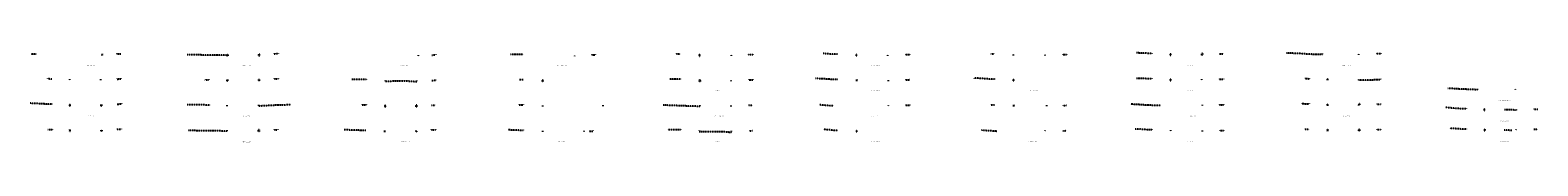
# Model space of a CAD drawing. Header units: feet. Extents: x -492 to 1466279, y -45 to 432517.
# Tile 3 of 3: x 1464792 to 1466279, y 432428 to 432517. Entities that reach past the tile are written whole.
import ezdxf

# ---------------------------------------------------------------- set-up
doc = ezdxf.new("R2010")
doc.units = ezdxf.units.FT
doc.header["$LTSCALE"] = 3.5
doc.header["$MEASUREMENT"] = 0
doc.linetypes.add('OhDOT_USTN2', pattern=[0.11, 0.069, -0.041])
doc.layers.add('XS_P_Text_Info', color=7, linetype='Continuous')
doc.layers.add('XS_X_Ground_Line', color=180, linetype='OhDOT_USTN2')
doc.styles.get("Standard").update_dxf_attribs({"font": 'font31.shx'})

msp = doc.modelspace()

# ---------------------------------------------------------------- linework, layer by layer
at = {"layer": 'XS_X_Ground_Line', "flags": 128}
for points in [[(1464863, 432516.1), (1464862.5, 432516.1), (1464862.5, 432514.6), (1464863, 432514.6)], [(1464986.2, 432515.4), (1464986.6, 432515.4), (1464986.6, 432513.9), (1464986.2, 432513.9)], [(1465017.7, 432515.6), (1465017.2, 432515.6), (1465017.2, 432514.1), (1465017.7, 432514.1)], [(1464985.8, 432490.5), (1464986.4, 432490.5), (1464986.4, 432489), (1464985.8, 432489)], [(1465297, 432490.2), (1465297.4, 432490.2), (1465297.4, 432488.7), (1465297, 432488.7)], [(1465451.9, 432490.3), (1465452.5, 432490.3), (1465452.5, 432488.8), (1465451.9, 432488.8)]]:
    msp.add_lwpolyline(points, close=True, dxfattribs=at)
for points in [[(1464877.2, 432516.3), (1464877.2, 432516)], [(1464877.2, 432516), (1464880.9, 432516.1)], [(1464880.9, 432516.4), (1464880.9, 432516.1)], [(1465032.3, 432516.5), (1465032.3, 432516.1)], [(1465032.3, 432516.1), (1465036.2, 432516.2)], [(1465036.2, 432516.6), (1465036.2, 432516.2)], [(1465429.3, 432516.2), (1465429.3, 432515.9)], [(1465433.1, 432516.1), (1465433.1, 432515.8)], [(1465588.1, 432515.5), (1465583.2, 432515.7), (1465580.4, 432515.8), (1465574, 432516.3)], [(1465739.5, 432516.4), (1465739.5, 432516.1)], [(1465739.5, 432516.1), (1465743.1, 432516.1)], [(1465743.1, 432516.4), (1465743.1, 432516.1)], [(1465898.4, 432516.4), (1465894.4, 432516.4), (1465890.6, 432516.6), (1465883, 432516.9)], [(1465898.4, 432516.7), (1465898.4, 432516.4)], [(1465916.4, 432516.1), (1465916.9, 432516.1), (1465916.9, 432516)], [(1465916.4, 432516.1), (1465916.4, 432514.6), (1465916.9, 432514.6), (1465916.9, 432515)], [(1465917, 432515), (1465917, 432516)], [(1465948.2, 432516.3), (1465947.6, 432516.3), (1465947.6, 432515.9)], [(1465948.2, 432516.3), (1465948.2, 432514.8), (1465947.6, 432514.8), (1465947.6, 432514.9)], [(1465965, 432516.4), (1465965, 432516.1)], [(1465965, 432516.1), (1465968.8, 432516.1)], [(1465968.8, 432516.4), (1465968.8, 432516.1)], [(1466066.5, 432515.2), (1466062.4, 432515.3), (1466058, 432515.4), (1466050, 432515.8), (1466047.1, 432516.1), (1466042.8, 432516.3), (1466031.2, 432516.7)], [(1466066.6, 432515.2), (1466066.6, 432516.2)], [(1466102.6, 432515.1), (1466102.6, 432516.1)], [(1466120.2, 432516.6), (1466120.2, 432516.3)], [(1466120.2, 432516.3), (1466124.2, 432516.3)], [(1466124.2, 432516.6), (1466124.2, 432516.3)], [(1464797.3, 432515.7), (1464792.3, 432515.8)], [(1464861.5, 432514.9), (1464862.5, 432514.9)], [(1464986, 432514.4), (1464985.3, 432514.5), (1464962.3, 432514.8), (1464946.3, 432515.1)], [(1464986.6, 432514.3), (1464986.6, 432515.3)], [(1465017.2, 432514.5), (1465017.2, 432515.5)], [(1465174.6, 432513.6), (1465174.6, 432514.6)], [(1465187.9, 432515.1), (1465187.9, 432514.8)], [(1465187.9, 432514.8), (1465191.7, 432514.9)], [(1465191.7, 432515.2), (1465191.7, 432514.9)], [(1465278.1, 432515.2), (1465274.1, 432515.2), (1465265.5, 432515.4)], [(1465328.8, 432513.8), (1465328.8, 432514.8)], [(1465345.8, 432515.4), (1465345.8, 432515.1)], [(1465345.8, 432515.1), (1465349.1, 432515.1)], [(1465349.1, 432515.5), (1465349.1, 432515.1)], [(1465429.3, 432515.9), (1465433.1, 432515.8)], [(1465451.7, 432515.3), (1465452.3, 432515.3), (1465452.3, 432515.2)], [(1465451.7, 432515.3), (1465451.7, 432513.8), (1465452.3, 432513.8), (1465452.3, 432514.2)], [(1465452.3, 432514.2), (1465452.3, 432515.2)], [(1465483.6, 432514.1), (1465483.6, 432515.1)], [(1465500.4, 432515.5), (1465500.4, 432515.2)], [(1465500.4, 432515.2), (1465504.5, 432515.2)], [(1465504.5, 432515.6), (1465504.5, 432515.2)], [(1465588.1, 432515.8), (1465588.1, 432515.5)], [(1465606.6, 432515.5), (1465607, 432515.5), (1465607, 432515.5)], [(1465606.6, 432515.5), (1465606.6, 432514), (1465607, 432514), (1465607, 432514.5)], [(1465607, 432514.5), (1465607, 432515.5)], [(1465637.6, 432514.1), (1465637.6, 432515.1)], [(1465655.5, 432515.7), (1465655.5, 432515.3)], [(1465655.5, 432515.3), (1465659, 432515.3)], [(1465659, 432515.6), (1465659, 432515.3)], [(1465761.6, 432514.5), (1465761.6, 432515.5)], [(1465793, 432514.4), (1465793, 432515.4)], [(1465810.3, 432515.6), (1465810.3, 432515.2)], [(1465810.3, 432515.2), (1465814.2, 432515.2)], [(1465814.2, 432515.6), (1465814.2, 432515.2)], [(1465947.6, 432514.9), (1465947.6, 432515.9)], [(1464808.8, 432491.5), (1464808.8, 432491.2)], [(1464812.9, 432491.1), (1464808.8, 432491.2)], [(1464812.9, 432491.4), (1464812.9, 432491.1)], [(1464830.7, 432489.9), (1464830.7, 432490.9)], [(1464861.4, 432490), (1464861.4, 432491)], [(1464877.3, 432491.5), (1464877.3, 432491.1)], [(1464877.3, 432491.1), (1464881.1, 432491.3)], [(1464881.1, 432491.6), (1464881.1, 432491.3)], [(1464964, 432490.8), (1464964, 432490.5)], [(1464964, 432490.5), (1464967.9, 432490.4)], [(1464967.9, 432490.7), (1464967.9, 432490.4)], [(1464986.4, 432489.4), (1464986.4, 432490.4)], [(1465017.5, 432490.7), (1465017, 432490.7), (1465017, 432490.6)], [(1465017.5, 432490.7), (1465017.5, 432489.2), (1465017, 432489.2), (1465017, 432489.6)], [(1465017, 432489.6), (1465017, 432490.6)], [(1465032.4, 432491.5), (1465032.4, 432491.2)], [(1465032.4, 432491.2), (1465036.3, 432491.3)], [(1465036.3, 432491.6), (1465036.3, 432491.3)], [(1465123, 432490.6), (1465118.9, 432490.7), (1465108.9, 432490.6)], [(1465123, 432490.9), (1465123, 432490.6)], [(1465141.7, 432490.1), (1465141.7, 432489.1)], [(1465141.7, 432489.1), (1465149.5, 432489.2), (1465161, 432489.4), (1465166.7, 432489.1), (1465173.1, 432488.6)], [(1465173.1, 432488.6), (1465173.1, 432489.6)], [(1465187.8, 432490.1), (1465187.8, 432489.8)], [(1465187.8, 432489.8), (1465191.6, 432489.9)], [(1465191.6, 432490.3), (1465191.6, 432489.9)], [(1465274.3, 432491.1), (1465274.3, 432490.8)], [(1465274.3, 432490.8), (1465278, 432490.7)], [(1465278, 432491.1), (1465278, 432490.7)], [(1465297.4, 432488.9), (1465297.4, 432489.9)], [(1465432.9, 432490.9), (1465427.6, 432491), (1465422.7, 432491.1)], [(1465432.9, 432491.2), (1465432.9, 432490.9)], [(1465452.5, 432489.2), (1465452.5, 432490.2)], [(1465483.3, 432489.1), (1465483.3, 432490.1)], [(1465500.5, 432490.6), (1465500.5, 432490.2)], [(1465500.5, 432490.2), (1465504.4, 432490.2)], [(1465504.4, 432490.6), (1465504.4, 432490.2)], [(1465588.3, 432490.5), (1465584.3, 432490.6), (1465575.4, 432491.2), (1465566.3, 432491.6)], [(1465588.3, 432490.8), (1465588.3, 432490.5)], [(1465606.7, 432490.5), (1465607.1, 432490.5), (1465607.1, 432490.4)], [(1465606.7, 432490.5), (1465606.7, 432489), (1465607.1, 432489), (1465607.1, 432489.4)], [(1465607.1, 432489.4), (1465607.1, 432490.4)], [(1465638.3, 432489), (1465638.3, 432490)], [(1465655.5, 432490.7), (1465655.5, 432490.4)], [(1465655.5, 432490.4), (1465659, 432490.5)], [(1465659, 432490.8), (1465659, 432490.5)], [(1465743, 432491), (1465739.3, 432491), (1465735.2, 432491.3), (1465725.2, 432492), (1465722.8, 432491.8)], [(1465743.1, 432491.3), (1465743.1, 432491)], [(1465761.5, 432490.7), (1465762.1, 432490.7), (1465762.1, 432490.5)], [(1465761.5, 432490.7), (1465761.5, 432489.2), (1465762.1, 432489.2), (1465762.1, 432489.5)], [(1465762.1, 432489.5), (1465762.1, 432490.5)], [(1465898.4, 432491.4), (1465894.5, 432491.4), (1465883, 432491.8)], [(1465898.4, 432491.7), (1465898.4, 432491.4)], [(1465916.4, 432491.1), (1465917, 432491.1), (1465917, 432490.9)], [(1465916.4, 432491.1), (1465916.4, 432489.6), (1465917, 432489.6), (1465917, 432489.9)], [(1465917, 432489.9), (1465917, 432490.9)], [(1465947.6, 432489.9), (1465947.6, 432490.9)], [(1465965, 432491.3), (1465965, 432491)], [(1465965, 432491), (1465968.8, 432491)], [(1465968.8, 432491.3), (1465968.8, 432491)], [(1466049.8, 432492.2), (1466049.8, 432491.8)], [(1466049.8, 432491.8), (1466053.4, 432491.4)], [(1466053.4, 432491.7), (1466053.4, 432491.4)], [(1466071.4, 432491.4), (1466072, 432491.4), (1466072, 432491.2)], [(1466071.4, 432491.4), (1466071.4, 432489.9), (1466072, 432489.9), (1466072, 432490.2)], [(1466072, 432490.2), (1466072, 432491.2)], [(1466102.5, 432490.1), (1466102.5, 432491.1)], [(1466124, 432490.2), (1466102.5, 432490.1)], [(1466124, 432491.2), (1466124, 432490.2)], [(1466219.5, 432480.5), (1466211.2, 432480.9), (1466202.7, 432481.1), (1466199.7, 432481.4), (1466190.3, 432481.9)], [(1466219.5, 432480.5), (1466219.5, 432481.5)], [(1466257.2, 432480.6), (1466257.2, 432481.6)], [(1464813, 432466.3), (1464805.3, 432466.5), (1464791.5, 432467.2)], [(1464813, 432466.6), (1464813, 432466.3)], [(1464830.3, 432466.1), (1464830.9, 432466.1), (1464830.9, 432465.9)], [(1464830.3, 432466.1), (1464830.3, 432464.6), (1464830.9, 432464.6), (1464830.9, 432464.9)], [(1464830.9, 432464.9), (1464830.9, 432465.9)], [(1464861.5, 432465), (1464861.5, 432466)], [(1464861.5, 432466), (1464861.9, 432466), (1464861.9, 432464.5), (1464861.5, 432464.5), (1464861.5, 432465)], [(1464877.3, 432466.8), (1464877.3, 432466.4)], [(1464877.3, 432466.4), (1464881.5, 432466.6)], [(1464881.5, 432466.9), (1464881.5, 432466.6)], [(1464968.2, 432465.4), (1464964.1, 432465.5), (1464963.1, 432465.6), (1464959.8, 432465.8), (1464958.1, 432465.8), (1464957.4, 432465.6), (1464946.3, 432465.7)], [(1464968.2, 432465.7), (1464968.2, 432465.4)], [(1464986, 432464.4), (1464986, 432465.4)], [(1465017, 432464.7), (1465017, 432465.7)], [(1465017.1, 432464.7), (1465032.5, 432465.5), (1465048.9, 432466)], [(1465119.2, 432465.9), (1465119.2, 432465.6)], [(1465119.2, 432465.6), (1465122.9, 432465.6)], [(1465122.9, 432465.9), (1465122.9, 432465.6)], [(1465141.4, 432465.2), (1465142.1, 432465.2), (1465142.1, 432465.1)], [(1465141.4, 432465.2), (1465141.4, 432463.7), (1465142.1, 432463.7), (1465142.1, 432464.1)], [(1465142.1, 432464.1), (1465142.1, 432465.1)], [(1465173, 432465.2), (1465172.5, 432465.2), (1465172.5, 432465)], [(1465173, 432465.2), (1465173, 432463.7), (1465172.5, 432463.7), (1465172.5, 432464)], [(1465172.5, 432464), (1465172.5, 432465)], [(1465187.6, 432465.5), (1465187.6, 432465.2)], [(1465187.6, 432465.2), (1465191.4, 432465.5)], [(1465191.4, 432465.8), (1465191.4, 432465.5)], [(1465274, 432465.9), (1465274, 432465.6)], [(1465274, 432465.6), (1465277.9, 432465.6)], [(1465277.9, 432465.9), (1465277.9, 432465.6)], [(1465297.5, 432464), (1465297.5, 432465)], [(1465356.8, 432464.4), (1465356.8, 432465.4)], [(1465452.6, 432464.2), (1465450.5, 432464.1), (1465445.7, 432464.3), (1465432.6, 432464.7), (1465426.2, 432465), (1465416.2, 432465.3)], [(1465452.5, 432464.2), (1465452.5, 432465.2)], [(1465483.1, 432464), (1465483.1, 432465)], [(1465500.7, 432465.6), (1465500.7, 432465.3)], [(1465500.7, 432465.3), (1465504.3, 432465.2)], [(1465504.3, 432465.5), (1465504.3, 432465.2)], [(1465584.3, 432464.6), (1465583, 432464.6), (1465570.4, 432465.6)], [(1465638.5, 432464.2), (1465638.5, 432465.2)], [(1465655.5, 432465.6), (1465655.5, 432465.3)], [(1465655.5, 432465.3), (1465659.4, 432465.3)], [(1465659.4, 432465.6), (1465659.4, 432465.3)], [(1465739.3, 432466.1), (1465739.3, 432465.8)], [(1465739.3, 432465.8), (1465743, 432465.8)], [(1465743, 432466.1), (1465743, 432465.8)], [(1465761.6, 432465.6), (1465762.1, 432465.6), (1465762.1, 432465.5)], [(1465761.6, 432465.6), (1465761.6, 432464.1), (1465762.1, 432464.1), (1465762.1, 432464.5)], [(1465762.1, 432464.5), (1465762.1, 432465.5)], [(1465794.5, 432464.4), (1465794.5, 432465.4)], [(1465810.6, 432465.4), (1465810.6, 432465.1)], [(1465810.6, 432465.1), (1465814.1, 432465.2)], [(1465814.1, 432465.5), (1465814.1, 432465.2)], [(1465893, 432465.3), (1465885, 432465.9), (1465877.4, 432466.3)], [(1465906.9, 432465), (1465900.4, 432465.1), (1465893.1, 432465.3)], [(1465948.1, 432464.6), (1465948.1, 432465.6)], [(1465965.1, 432465.9), (1465965.1, 432465.6)], [(1465965.1, 432465.6), (1465968.8, 432465.6)], [(1465968.8, 432465.9), (1465968.8, 432465.6)], [(1466046.5, 432467.2), (1466046.5, 432466.9)], [(1466046.5, 432466.9), (1466053.4, 432466.6)], [(1466053.4, 432466.9), (1466053.4, 432466.6)], [(1466071.4, 432466.3), (1466071.9, 432466.3), (1466071.9, 432466.1)], [(1466071.4, 432466.3), (1466071.4, 432464.8), (1466071.9, 432464.8), (1466071.9, 432465.2)], [(1466071.9, 432465.2), (1466071.9, 432466.2)], [(1466103, 432466.6), (1466102.5, 432466.6), (1466102.5, 432466.1)], [(1466103, 432466.6), (1466103, 432465.1), (1466102.5, 432465.1)], [(1466102.5, 432465.1), (1466102.5, 432466.1)], [(1466120.1, 432466.5), (1466120.1, 432466.2)], [(1466120.1, 432466.2), (1466123.9, 432466.3)], [(1466123.9, 432466.6), (1466123.9, 432466.3)], [(1466208.5, 432461.8), (1466204.7, 432461.7), (1466200.1, 432462), (1466188.1, 432463)], [(1466208.5, 432462.1), (1466208.5, 432461.8)], [(1466226.2, 432461.6), (1466226.5, 432461.6), (1466226.5, 432461.4)], [(1466226.2, 432461.6), (1466226.2, 432460.1), (1466226.5, 432460.1), (1466226.5, 432460.5)], [(1466226.5, 432460.5), (1466226.5, 432461.5)], [(1466257.8, 432461.5), (1466257.8, 432460.5), (1466246.1, 432460.8)], [(1466275, 432461.7), (1466275, 432461.4)], [(1466275, 432461.4), (1466279, 432461.5)], [(1466279, 432461.8), (1466279, 432461.5)], [(1464809.1, 432441.8), (1464809.1, 432441.4)], [(1464813.1, 432441.7), (1464813.1, 432441.4)], [(1464877.4, 432441.9), (1464877.4, 432441.6)], [(1464877.4, 432441.6), (1464881.3, 432441.6)], [(1464881.3, 432442), (1464881.3, 432441.6)], [(1465898.2, 432441.1), (1465894.3, 432441.1), (1465881.8, 432441.8)], [(1466049.6, 432441.9), (1466049.6, 432441.5)], [(1466049.6, 432441.5), (1466053.4, 432441.5)], [(1466053.4, 432441.8), (1466053.4, 432441.5)], [(1466208.5, 432441.7), (1466204.5, 432441.7), (1466192.7, 432442.5)], [(1466208.5, 432442), (1466208.5, 432441.7)], [(1466275.2, 432441.8), (1466275.2, 432441.5)], [(1466279.1, 432441.8), (1466279.1, 432441.5)], [(1464809.1, 432441.4), (1464813.1, 432441.4)], [(1464830.2, 432441.2), (1464830.9, 432441.2), (1464830.9, 432440.9)], [(1464830.2, 432441.2), (1464830.2, 432439.7), (1464830.9, 432439.7), (1464830.9, 432439.9)], [(1464830.9, 432439.9), (1464830.9, 432440.9)], [(1464861.5, 432440.1), (1464861.5, 432441.1)], [(1464862.1, 432441.1), (1464862.1, 432439.7), (1464861.5, 432439.7), (1464861.5, 432440.2)], [(1464985.9, 432439.6), (1464984, 432439.8), (1464965.6, 432440), (1464953.8, 432440.2), (1464947.5, 432440.2)], [(1464986, 432439.6), (1464986, 432440.6)], [(1465017.4, 432440.9), (1465016.9, 432440.9), (1465016.9, 432440.7)], [(1465017.4, 432440.9), (1465017.4, 432439.4), (1465016.9, 432439.4), (1465016.9, 432439.7)], [(1465016.9, 432439.7), (1465016.9, 432440.7)], [(1465032.4, 432441.3), (1465032.4, 432441)], [(1465032.4, 432441), (1465036, 432441.1)], [(1465036, 432441.4), (1465036, 432441.1)], [(1465122.7, 432440.4), (1465116.3, 432440.5), (1465101.3, 432441)], [(1465122.7, 432440.8), (1465122.7, 432440.4)], [(1465141.6, 432440.3), (1465141.1, 432440.3), (1465141.1, 432438.8), (1465141.6, 432438.8), (1465141.6, 432439.3)], [(1465141.6, 432439.3), (1465141.6, 432440.3)], [(1465172.8, 432440.5), (1465172.3, 432440.5), (1465172.3, 432440.3)], [(1465172.8, 432440.5), (1465172.8, 432439), (1465172.3, 432439), (1465172.3, 432439.3)], [(1465172.3, 432439.3), (1465172.3, 432440.3)], [(1465187.3, 432441.3), (1465187.3, 432441)], [(1465187.3, 432441), (1465191.3, 432441)], [(1465191.3, 432441.4), (1465191.3, 432441)], [(1465277.9, 432440.5), (1465273.9, 432440.5), (1465269.5, 432440.7), (1465263.2, 432440.9)], [(1465277.9, 432440.9), (1465277.9, 432440.6)], [(1465297.5, 432439), (1465297.5, 432440)], [(1465338, 432438.9), (1465338, 432439.9)], [(1465343, 432440.1), (1465343, 432439.7)], [(1465343, 432439.7), (1465346.7, 432439.8)], [(1465346.7, 432440.2), (1465346.7, 432439.8)], [(1465433.1, 432440.9), (1465428.5, 432440.9), (1465424.1, 432441), (1465420.6, 432441.1)], [(1465433.1, 432441.2), (1465433.1, 432440.9)], [(1465451.7, 432440.2), (1465451.7, 432439.2)], [(1465451.7, 432439.2), (1465471.3, 432439.4), (1465477.9, 432439.2), (1465482.6, 432438.6), (1465483.5, 432438.9)], [(1465483.5, 432438.9), (1465483.5, 432439.9)], [(1465500.8, 432440.5), (1465500.8, 432440.1)], [(1465500.8, 432440.1), (1465504.3, 432440.2)], [(1465504.3, 432440.5), (1465504.3, 432440.2)], [(1465588.2, 432440.5), (1465584.3, 432440.5), (1465578.2, 432441.1), (1465574.1, 432441.3)], [(1465588.2, 432440.8), (1465588.2, 432440.5)], [(1465606.9, 432440.4), (1465607.3, 432440.4), (1465607.3, 432440.3)], [(1465606.9, 432440.4), (1465606.9, 432438.9), (1465607.3, 432438.9), (1465607.3, 432439.3)], [(1465607.3, 432439.3), (1465607.3, 432440.3)], [(1465745.1, 432439.7), (1465739, 432439.9), (1465736.6, 432440), (1465730.1, 432440.7)], [(1465745.1, 432439.7), (1465745.4, 432439.7)], [(1465793, 432439.2), (1465793, 432440.2)], [(1465810.5, 432440.5), (1465810.5, 432440.1)], [(1465810.5, 432440.1), (1465813.8, 432440.2)], [(1465813.8, 432440.5), (1465813.8, 432440.2)], [(1465898.2, 432441.5), (1465898.2, 432441.1)], [(1465916.9, 432439.6), (1465916.9, 432440.6)], [(1465948.1, 432439.4), (1465948.1, 432440.4)], [(1465965.2, 432440.7), (1465965.2, 432440.4)], [(1465965.2, 432440.4), (1465969.1, 432440.4)], [(1465969.1, 432440.7), (1465969.1, 432440.4)], [(1466071.4, 432441.2), (1466071.9, 432441.2), (1466071.9, 432441)], [(1466071.4, 432441.2), (1466071.4, 432439.7), (1466071.9, 432439.7), (1466071.9, 432440)], [(1466071.9, 432440), (1466071.9, 432441)], [(1466103.1, 432441.4), (1466102.5, 432441.4), (1466102.5, 432441)], [(1466103.1, 432441.4), (1466103.1, 432439.9), (1466102.5, 432439.9), (1466102.5, 432440)], [(1466102.5, 432440), (1466102.5, 432441)], [(1466120.1, 432441.5), (1466120.1, 432441.2)], [(1466120.1, 432441.2), (1466123.9, 432441.2)], [(1466123.9, 432441.5), (1466123.9, 432441.2)], [(1466226.5, 432441.5), (1466226.9, 432441.5), (1466226.9, 432441.4)], [(1466226.5, 432441.5), (1466226.5, 432440), (1466226.9, 432440), (1466226.9, 432440.4)], [(1466226.9, 432440.4), (1466226.9, 432441.4)], [(1466253.5, 432440.4), (1466245.9, 432440.7)], [(1466257.8, 432440.2), (1466257.8, 432441.2)], [(1466275.2, 432441.5), (1466279.1, 432441.5)]]:
    msp.add_lwpolyline(points, dxfattribs=at)

# ---------------------------------------------------------------- texts
at = {"layer": 'XS_P_Text_Info', "char_height": 0.625, "attachment_point": 1}
for s, width, insert in [('ASPHALT DRIVE LEFT', 10.044, (1464846.5, 432505)), ('CONCRETE DRIVE LEFT', 10.815, (1465001.2, 432505)), ('ASPHALT DRIVE LEFT', 10.044, (1465156.5, 432505)), ('ASPHALT DRIVE LEFT', 10.044, (1465311.5, 432505)), ('SERVICE WALK LEFT', 10.044, (1465621.9, 432505)), ('SERVICE WALK LEFT', 10.044, (1465931.9, 432505)), ('CONCRETE DRIVE LEFT', 10.815, (1466086.2, 432505)), ('SERVICE WALK LEFT', 10.044, (1465466.9, 432480)), ('SERVICE WALK LEFT', 10.044, (1465621.9, 432480)), ('SERVICE WALK LEFT', 10.044, (1465776.9, 432480)), ('SERVICE WALK LEFT', 10.044, (1465931.9, 432480)), ('Ex. ASPHALT DRIVE LEFT (DND)', 14.856, (1466239.7, 432470)), ('SERVICE WALK LEFT', 10.044, (1464846.9, 432455)), ('SERVICE WALK LEFT', 10.044, (1465001.9, 432455)), ('CONCRETE DRIVE LEFT', 10.815, (1465466.2, 432455)), ('ASPHALT DRIVE LEFT', 10.044, (1465621.5, 432455)), ('CONCRETE DRIVE LEFT', 10.815, (1465931.2, 432455)), ('SERVICE WALK LEFT', 10.044, (1466086.9, 432455)), ('SERVICE WALK LEFT', 10.044, (1466241.9, 432450)), ('CONCRETE DRIVE LEFT', 10.815, (1465001.2, 432430)), ('SERVICE WALK LEFT', 10.044, (1465001.9, 432428.6)), ('SERVICE WALK LEFT', 10.044, (1465156.9, 432430)), ('SERVICE WALK LEFT', 10.044, (1465311.9, 432430)), ('SERVICE WALK LEFT', 10.044, (1465466.9, 432430)), ('SERVICE WALK LEFT', 10.044, (1465621.9, 432430)), ('CONCRETE DRIVE LEFT', 10.815, (1465776.2, 432430)), ('SERVICE WALK LEFT', 10.044, (1465931.9, 432430)), ('SERVICE WALK LEFT', 10.044, (1466241.9, 432430))]:
    msp.add_mtext_dynamic_manual_height_columns(s, width=width, gutter_width=3.12, heights=[0], dxfattribs=dict(at, insert=insert))

doc.saveas('drawing.dxf')
